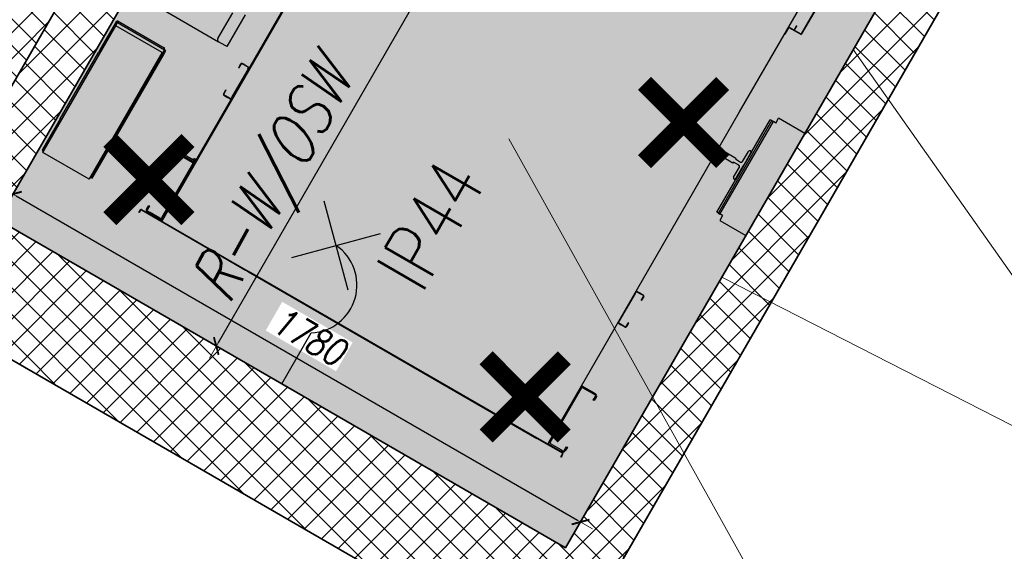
# Model space of a CAD drawing. Header units: millimetres. Extents: x 558 to 24951, y -5755 to 5551.
# Tile 5 of 37: x 23205 to 23472, y 4612 to 4757. Entities that reach past the tile are written whole.
import ezdxf

# ---------------------------------------------------------------- set-up
doc = ezdxf.new("R2010")
doc.units = ezdxf.units.MM
doc.layers.get('0').update_dxf_attribs({"color": 252})
doc.layers.get('Defpoints').update_dxf_attribs({"color": 252})
doc.layers.add('FBThlon- Ośw. podstawowe', color=5, linetype='Continuous')
doc.layers.add('K_Dzwig', color=252, linetype='Continuous')
for name, color, linetype, lineweight in [('K_Grube', 252, 'Continuous', 35), ('K_Kreskowanie', 252, 'Continuous', 5), ('K_Opis_zmienny', 252, 'Continuous', 13), ('K_Wyburzenia', 252, 'Continuous', 5), ('K_Wymiarowanie', 252, 'Continuous', 13)]:
    doc.layers.add(name, color=color, linetype=linetype, lineweight=lineweight)
doc.styles.add('FBThlon - legenda', font='simplex.shx', dxfattribs={"width": 0.8})
doc.styles.add('ROMANSpochyły', font='romans.shx', dxfattribs={"width": 0.8, "oblique": 15})
doc.styles.add('Zwykły 50', font='romans.shx', dxfattribs={"width": 0.8, "oblique": 10, "height": 7.5})
doc.dimstyles.new('Skala_50', dxfattribs={"dimtxt": 7.5, "dimasz": 1, "dimexe": 1.25, "dimexo": 0.625, "dimgap": 3, "dimtad": 1, "dimdec": 1, "dimlfac": 10, "dimrnd": 0.5, "dimdsep": 46, "dimtxsty": 'Zwykły 50', "dimblk": 'Wymiar', "dimcen": 2.5, "dimse1": 1, "dimse2": 1, "dimazin": 0, "dimtfac": 1, "dimtdec": 1, "dimtix": 1, "dimtmove": 0, "dimatfit": 3, "dimfxl": 1, "dimtfill": 1, "dimarcsym": 0})

# ---------------------------------------------------------------- blocks, each defined once
blk = doc.blocks.new('kabina')
at = {"layer": 'K_Dzwig'}
for p, q in [((17788.31, -7356.88), (17788.31, -7159.85)), ((17909.31, -7252.7), (17909.31, -7172.01)), ((17913.19, -7206.87), (17913.19, -7225.99)), ((17913.31, -7206.87), (17913.31, -7225.99)), ((17909.31, -7226.35), (17909.43, -7226.35)), ((17909.43, -7226.35), (17909.43, -7228.11)), ((17909.55, -7226.23), (17909.55, -7226.11)), ((17913.07, -7226.11), (17909.55, -7226.11)), ((17913.07, -7226.23), (17909.55, -7226.23)), ((17910.99, -7224.73), (17910.99, -7224.83)), ((17910.99, -7224.73), (17911.11, -7224.73)), ((17910.99, -7224.83), (17911.11, -7224.83)), ((17910.99, -7224.83), (17910.99, -7225.99)), ((17911.11, -7225.99), (17910.99, -7225.99)), ((17911.11, -7224.83), (17911.11, -7224.73)), ((17911.11, -7225.99), (17911.11, -7224.83)), ((17913.07, -7226.11), (17913.07, -7226.23)), ((17913.31, -7225.99), (17913.19, -7225.99)), ((17909.43, -7228.11), (17909.31, -7228.11)), ((17909.31, -7228.41), (17909.43, -7228.41)), ((17909.43, -7228.41), (17909.43, -7228.11)), ((17917.56, -7260.41), (17917.56, -7250.41)), ((17918.06, -7250.41), (17917.56, -7250.41)), ((17918.06, -7279.41), (17918.06, -7250.41)), ((17918.06, -7250.41), (17918.56, -7250.41)), ((17918.56, -7279.41), (17918.56, -7250.41)), ((17919.36, -7250.41), (17918.56, -7250.41)), ((17927.57, -7248.91), (17919.36, -7248.91)), ((17919.36, -7250.41), (17919.36, -7248.91)), ((17909.31, -7284.47), (17909.31, -7252.7)), ((17788.01, -7254.61), (17788.01, -7356.88)), ((17916.76, -7263.96), (17916.76, -7260.81)), ((17917.16, -7260.41), (17917.53, -7260.41)), ((17917.53, -7260.41), (17917.53, -7260.38)), ((17917.56, -7260.38), (17917.53, -7260.38)), ((17917.53, -7264.53), (17917.53, -7260.41)), ((17917.53, -7260.41), (17917.56, -7260.41)), ((17917.56, -7260.41), (17917.56, -7269.31)), ((17911.36, -7264.06), (17914.7, -7264.06)), ((17911.36, -7264.53), (17911.36, -7264.06)), ((17911.36, -7265.17), (17911.36, -7264.53)), ((17914.7, -7264.06), (17914.7, -7264.36)), ((17914.7, -7264.36), (17916.36, -7264.36)), ((17917.53, -7265.17), (17917.53, -7264.53)), ((17911.36, -7265.66), (17911.36, -7265.17)), ((17914.7, -7265.66), (17911.36, -7265.66)), ((17914.7, -7265.36), (17914.7, -7265.66)), ((17916.36, -7265.36), (17914.7, -7265.36)), ((17916.76, -7268.91), (17916.76, -7265.76)), ((17917.53, -7269.31), (17917.53, -7265.17)), ((17917.53, -7269.31), (17917.16, -7269.31)), ((17917.53, -7269.38), (17917.53, -7269.31)), ((17917.53, -7269.31), (17917.56, -7269.31)), ((17917.56, -7269.38), (17917.53, -7269.38)), ((17917.56, -7279.41), (17917.56, -7269.31)), ((17918.06, -7279.41), (17917.56, -7279.41)), ((17918.06, -7279.41), (17918.56, -7279.41)), ((17919.36, -7279.41), (17918.31, -7279.41)), ((17919.36, -7279.41), (17919.36, -7280.91)), ((17919.36, -7280.91), (17927.57, -7280.91)), ((17909.31, -7356.88), (17909.31, -7284.47)), ((17776.66, -7306.35), (17776.66, -7298.25)), ((17779.96, -7306.95), (17779.96, -7296.95)), ((17755.76, -7306.95), (17777.26, -7306.95)), ((17779.36, -7306.95), (17777.26, -7306.95)), ((17779.96, -7306.95), (17779.36, -7306.95)), ((17785.51, -7309.09), (17785.63, -7309.09)), ((17785.51, -7310.25), (17785.51, -7309.09)), ((17785.63, -7310.25), (17785.63, -7309.09)), ((17785.75, -7308.97), (17785.75, -7308.85)), ((17786.42, -7308.85), (17785.75, -7308.85)), ((17786.42, -7308.97), (17785.75, -7308.97)), ((17786.42, -7308.85), (17786.42, -7308.97)), ((17786.52, -7308.85), (17786.42, -7308.85)), ((17786.42, -7308.97), (17786.52, -7308.97)), ((17786.52, -7308.97), (17786.52, -7308.85)), ((17786.94, -7308.85), (17786.52, -7308.85)), ((17786.94, -7308.97), (17786.52, -7308.97)), ((17787.04, -7308.85), (17786.94, -7308.85)), ((17786.94, -7308.85), (17786.94, -7308.97)), ((17786.94, -7308.97), (17787.04, -7308.97)), ((17787.04, -7308.97), (17787.04, -7308.85)), ((17787.77, -7308.85), (17787.04, -7308.85)), ((17787.77, -7308.97), (17787.04, -7308.97)), ((17787.77, -7308.97), (17787.77, -7308.85)), ((17787.89, -7309.09), (17788.01, -7309.09)), ((17787.89, -7309.45), (17787.89, -7309.09)), ((17788.01, -7309.45), (17787.89, -7309.45)), ((17787.89, -7309.45), (17787.89, -7309.55)), ((17787.89, -7309.55), (17788.01, -7309.55)), ((17787.89, -7309.55), (17787.89, -7318.15)), ((17909.43, -7309.45), (17909.43, -7309.09)), ((17909.43, -7309.55), (17909.43, -7309.45)), ((17909.43, -7318.15), (17909.43, -7309.55)), ((17909.55, -7308.85), (17910.28, -7308.85)), ((17909.55, -7308.97), (17910.28, -7308.97)), ((17910.38, -7308.85), (17910.28, -7308.85)), ((17910.28, -7308.97), (17910.38, -7308.97)), ((17910.8, -7308.85), (17910.38, -7308.85)), ((17910.8, -7308.97), (17910.38, -7308.97)), ((17910.9, -7308.85), (17910.8, -7308.85)), ((17910.8, -7308.97), (17910.9, -7308.97)), ((17911.57, -7308.85), (17910.9, -7308.85)), ((17911.57, -7308.97), (17910.9, -7308.97)), ((17911.69, -7309.09), (17911.69, -7310.25)), ((17911.81, -7309.09), (17911.81, -7310.25)), ((17785.63, -7310.25), (17785.51, -7310.25)), ((17785.51, -7310.25), (17785.51, -7310.35)), ((17785.51, -7310.35), (17785.63, -7310.35)), ((17785.63, -7310.35), (17785.63, -7310.25)), ((17911.69, -7310.25), (17911.69, -7310.35)), ((17911.69, -7310.35), (17911.81, -7310.35)), ((17911.81, -7310.35), (17911.81, -7310.25)), ((17750.66, -7316.18), (17750.46, -7316.18)), ((17750.46, -7316.18), (17750.46, -7324.78)), ((17750.66, -7316.18), (17750.66, -7324.78)), ((17750.86, -7315.78), (17765.33, -7315.78)), ((17750.86, -7315.78), (17750.86, -7316.18)), ((17750.86, -7316.18), (17765.66, -7316.18)), ((17750.86, -7356.18), (17750.86, -7316.18)), ((17750.96, -7356.88), (17750.96, -7317.18)), ((17765.46, -7317.18), (17750.96, -7317.18)), ((17765.46, -7356.88), (17765.46, -7317.18)), ((17765.66, -7356.18), (17765.66, -7316.18)), ((17765.66, -7316.18), (17765.86, -7316.18)), ((17766.06, -7316.18), (17765.86, -7316.18)), ((17765.86, -7316.18), (17765.86, -7317.18)), ((17765.86, -7317.18), (17766.06, -7317.18)), ((17765.86, -7355.18), (17765.86, -7317.18)), ((17766.06, -7317.18), (17766.06, -7316.18)), ((17766.06, -7355.18), (17766.06, -7317.18)), ((17785.63, -7317.35), (17785.51, -7317.35)), ((17785.51, -7317.35), (17785.51, -7317.45)), ((17785.51, -7317.45), (17785.63, -7317.45)), ((17785.51, -7318.61), (17785.51, -7317.45)), ((17785.63, -7317.45), (17785.63, -7317.35)), ((17785.63, -7318.61), (17785.63, -7317.45)), ((17911.81, -7317.35), (17911.69, -7317.35)), ((17911.69, -7317.35), (17911.69, -7317.45)), ((17911.69, -7317.45), (17911.69, -7318.61)), ((17911.81, -7317.45), (17911.81, -7317.35)), ((17911.81, -7317.45), (17911.81, -7318.61)), ((17785.51, -7318.61), (17785.63, -7318.61)), ((17785.75, -7318.85), (17785.75, -7318.73)), ((17785.75, -7318.73), (17786.42, -7318.73)), ((17785.75, -7318.85), (17786.42, -7318.85)), ((17786.42, -7318.73), (17786.42, -7318.85)), ((17786.52, -7318.73), (17786.42, -7318.73)), ((17786.42, -7318.85), (17786.52, -7318.85)), ((17786.52, -7318.85), (17786.52, -7318.73)), ((17786.52, -7318.73), (17786.94, -7318.73)), ((17786.52, -7318.85), (17786.94, -7318.85)), ((17786.94, -7318.73), (17786.94, -7318.85)), ((17787.04, -7318.73), (17786.94, -7318.73)), ((17786.94, -7318.85), (17787.04, -7318.85)), ((17787.04, -7318.85), (17787.04, -7318.73)), ((17787.77, -7318.73), (17787.04, -7318.73)), ((17787.77, -7318.85), (17787.04, -7318.85)), ((17787.77, -7318.73), (17787.77, -7318.85)), ((17788.01, -7318.15), (17787.89, -7318.15)), ((17787.89, -7318.15), (17787.89, -7318.25)), ((17787.89, -7318.25), (17788.01, -7318.25)), ((17787.89, -7318.25), (17787.89, -7318.61)), ((17787.89, -7318.61), (17788.01, -7318.61)), ((17909.43, -7318.25), (17909.43, -7318.15)), ((17909.43, -7318.25), (17909.43, -7318.61)), ((17909.55, -7318.73), (17910.28, -7318.73)), ((17909.55, -7318.85), (17910.28, -7318.85)), ((17910.38, -7318.73), (17910.28, -7318.73)), ((17910.28, -7318.85), (17910.38, -7318.85)), ((17910.38, -7318.73), (17910.8, -7318.73)), ((17910.38, -7318.85), (17910.8, -7318.85)), ((17910.9, -7318.73), (17910.8, -7318.73)), ((17910.8, -7318.85), (17910.9, -7318.85)), ((17910.9, -7318.73), (17911.57, -7318.73)), ((17910.9, -7318.85), (17911.57, -7318.85)), ((17750.66, -7324.78), (17750.46, -7324.78)), ((17750.46, -7324.78), (17750.46, -7325.78)), ((17750.46, -7325.78), (17750.66, -7325.78)), ((17750.46, -7346.58), (17750.46, -7325.78)), ((17750.66, -7325.78), (17750.66, -7324.78)), ((17783.01, -7339.83), (17783.01, -7339.13)), ((17783.31, -7339.13), (17783.31, -7339.83)), ((17783.61, -7338.53), (17784.11, -7338.53)), ((17784.11, -7338.83), (17783.61, -7338.83)), ((17784.11, -7338.53), (17787.41, -7338.53)), ((17784.11, -7338.83), (17787.41, -7338.83)), ((17784.51, -7338.53), (17784.51, -7338.23)), ((17784.51, -7338.23), (17785.01, -7338.23)), ((17785.01, -7338.16), (17786.89, -7338.16)), ((17786.89, -7338.23), (17785.01, -7338.23)), ((17786.89, -7338.23), (17787.3, -7338.23)), ((17787.41, -7338.23), (17787.3, -7338.23)), ((17787.71, -7337.83), (17787.71, -7337.74)), ((17787.71, -7337.93), (17787.71, -7337.83)), ((17787.71, -7339.13), (17787.71, -7356.13)), ((17909.61, -7339.13), (17909.31, -7339.13)), ((17909.61, -7356.13), (17909.61, -7339.13)), ((17909.91, -7338.53), (17909.91, -7338.83)), ((17909.91, -7338.53), (17913.21, -7338.53)), ((17909.91, -7338.83), (17913.21, -7338.83)), ((17913.21, -7338.83), (17913.21, -7338.53)), ((17913.21, -7338.53), (17913.71, -7338.53)), ((17913.71, -7338.83), (17913.21, -7338.83)), ((17913.71, -7338.53), (17913.71, -7338.83)), ((17914.31, -7339.13), (17914.01, -7339.13)), ((17914.01, -7339.83), (17914.01, -7339.13)), ((17914.31, -7339.13), (17914.31, -7339.83)), ((17783.01, -7340.33), (17783.01, -7339.83)), ((17783.31, -7340.33), (17783.01, -7340.33)), ((17783.31, -7339.83), (17783.31, -7340.33)), ((17914.01, -7339.83), (17914.31, -7339.83)), ((17914.01, -7340.33), (17914.01, -7339.83)), ((17914.31, -7340.33), (17914.01, -7340.33)), ((17914.31, -7339.83), (17914.31, -7340.33)), ((17788.01, -7344.78), (17788.01, -7356.13)), ((17788.31, -7356.87), (17788.31, -7343.82)), ((17909.31, -7356.63), (17909.31, -7343.82)), ((17909.31, -7344.72), (17909.31, -7344.82)), ((17909.31, -7356.13), (17909.31, -7344.82)), ((17750.66, -7346.58), (17750.46, -7346.58)), ((17750.46, -7346.58), (17750.46, -7347.58)), ((17750.66, -7347.58), (17750.66, -7346.58)), ((17750.46, -7347.58), (17750.66, -7347.58)), ((17750.46, -7347.58), (17750.46, -7356.18)), ((17750.66, -7347.58), (17750.66, -7356.18)), ((17766.06, -7355.18), (17765.86, -7355.18)), ((17765.86, -7355.18), (17765.86, -7356.18)), ((17766.06, -7356.18), (17766.06, -7355.18)), ((17783.01, -7355.43), (17783.01, -7354.93)), ((17783.01, -7354.93), (17783.31, -7354.93)), ((17783.01, -7356.13), (17783.01, -7355.43)), ((17783.31, -7354.93), (17783.31, -7355.43)), ((17783.31, -7355.43), (17783.31, -7356.13)), ((17914.01, -7355.43), (17914.01, -7354.93)), ((17914.01, -7354.93), (17914.31, -7354.93)), ((17914.01, -7356.13), (17914.01, -7355.43)), ((17914.31, -7354.93), (17914.31, -7355.43)), ((17914.31, -7355.43), (17914.31, -7356.13)), ((17750.66, -7356.18), (17750.46, -7356.18)), ((17750.86, -7356.18), (17750.86, -7356.58)), ((17750.86, -7356.18), (17750.96, -7356.18)), ((17750.96, -7356.58), (17750.86, -7356.58)), ((17765.46, -7356.88), (17750.96, -7356.88)), ((17765.46, -7356.18), (17765.66, -7356.18)), ((17765.66, -7356.18), (17765.86, -7356.18)), ((17765.86, -7356.18), (17766.06, -7356.18)), ((17781.69, -7357.58), (17781.69, -7357.12)), ((17781.69, -7357.88), (17781.69, -7357.58)), ((17781.81, -7357.88), (17781.69, -7357.88)), ((17781.81, -7357.58), (17781.81, -7357.12)), ((17781.81, -7357.58), (17781.81, -7357.88)), ((17781.93, -7356.88), (17814.61, -7356.88)), ((17781.93, -7357), (17814.61, -7357)), ((17783.61, -7356.43), (17784.11, -7356.43)), ((17784.11, -7356.73), (17783.61, -7356.73)), ((17787.41, -7356.43), (17784.11, -7356.43)), ((17788.01, -7356.73), (17784.11, -7356.73)), ((17784.83, -7356.88), (17784.83, -7356.76)), ((17784.83, -7356.76), (17784.97, -7356.76)), ((17784.97, -7356.76), (17787.28, -7356.76)), ((17787.28, -7356.76), (17787.64, -7356.76)), ((17787.64, -7356.76), (17787.89, -7356.76)), ((17787.89, -7356.88), (17787.89, -7356.76)), ((17788.01, -7356.88), (17788.01, -7356.13)), ((17809.73, -7357), (17810.61, -7357)), ((17814.61, -7356.88), (17815.57, -7356.88)), ((17814.61, -7357), (17815.57, -7357)), ((17909.18, -7356.88), (17815.47, -7356.88)), ((17815.57, -7356.88), (17891.11, -7356.88)), ((17815.57, -7357), (17887.11, -7357)), ((17887.11, -7357), (17905.93, -7357)), ((17891.11, -7356.88), (17905.45, -7356.88)), ((17913.95, -7356.88), (17905.45, -7356.88)), ((17913.95, -7357), (17905.93, -7357)), ((17909.31, -7356.01), (17909.31, -7356.64)), ((17909.31, -7356.13), (17909.31, -7356.51)), ((17909.31, -7356.51), (17909.31, -7356.64)), ((17909.31, -7356.64), (17909.31, -7356.88)), ((17909.31, -7356.76), (17910.03, -7356.76)), ((17913.21, -7356.43), (17909.91, -7356.43)), ((17910.03, -7356.76), (17912.34, -7356.76)), ((17912.34, -7356.76), (17913.88, -7356.76)), ((17912.49, -7356.76), (17912.49, -7356.88)), ((17913.21, -7356.43), (17913.71, -7356.43)), ((17914.07, -7357.78), (17914.07, -7357.12)), ((17914.07, -7358.08), (17914.07, -7357.78)), ((17914.19, -7358.08), (17914.07, -7358.08)), ((17914.19, -7357.78), (17914.19, -7357.12)), ((17914.19, -7357.78), (17914.19, -7358.08))]:
    blk.add_line(p, q, dxfattribs=at)
for centre, radius, start, end in [((17909.55, -7226.35), 0.24, 90, 180), ((17909.55, -7226.35), 0.12, 90, 180), ((17911.23, -7225.99), 0.24, 180, 210), ((17911.23, -7225.99), 0.12, 180, 270), ((17913.07, -7225.99), 0.24, 270, 0), ((17913.07, -7225.99), 0.12, 270, 0), ((17917.16, -7260.81), 0.4, 90, 180), ((17916.36, -7263.96), 0.4, 270, 0), ((17916.36, -7265.76), 0.4, 0, 90), ((17917.16, -7268.91), 0.4, 180, 270), ((17777.26, -7306.35), 0.6, 180, 270), ((17785.75, -7309.09), 0.24, 90, 180), ((17785.75, -7309.09), 0.12, 90, 180), ((17787.77, -7309.09), 0.24, 0, 90), ((17787.77, -7309.09), 0.12, 0, 90), ((17909.55, -7309.09), 0.24, 90, 180), ((17909.55, -7309.09), 0.12, 90, 180), ((17911.57, -7309.09), 0.24, 0, 90), ((17911.57, -7309.09), 0.12, 0, 90), ((17750.86, -7316.18), 0.4, 90, 180), ((17750.86, -7316.18), 0.2, 90, 180), ((17785.75, -7318.61), 0.24, 180, 270), ((17785.75, -7318.61), 0.12, 180, 270), ((17787.77, -7318.61), 0.12, 270, 0), ((17787.77, -7318.61), 0.24, 270, 0), ((17909.55, -7318.61), 0.24, 180, 270), ((17909.55, -7318.61), 0.12, 180, 270), ((17911.57, -7318.61), 0.24, 270, 0), ((17911.57, -7318.61), 0.12, 270, 0), ((17783.61, -7339.13), 0.6, 90, 180), ((17783.61, -7339.13), 0.3, 90, 180), ((17785.01, -7337.66), 0.5, 180, 270), ((17786.89, -7337.66), 0.5, 270, 325.1713), ((17787.71, -7338.23), 0.5, 126.9293, 145.1713), ((17787.41, -7339.13), 0.6, 0, 90), ((17787.41, -7339.13), 0.3, 0, 90), ((17909.91, -7339.13), 0.6, 90, 180), ((17909.91, -7339.13), 0.3, 90, 180), ((17913.71, -7339.13), 0.6, 0, 90), ((17913.71, -7339.13), 0.3, 0, 90), ((17750.86, -7356.18), 0.4, 180, 270), ((17750.86, -7356.18), 0.2, 180, 270), ((17781.93, -7357.12), 0.24, 90, 180), ((17781.93, -7357.12), 0.12, 90, 180), ((17783.61, -7356.13), 0.6, 180, 270), ((17783.61, -7356.13), 0.3, 180, 270), ((17787.41, -7356.13), 0.3, 270, 0), ((17909.91, -7356.13), 0.3, 180, 270), ((17913.71, -7356.13), 0.3, 270, 0), ((17913.44, -7356), 0.872, 299.8967, 351.6756), ((17913.95, -7357.12), 0.24, 0, 90), ((17913.95, -7357.12), 0.12, 0, 90)]:
    blk.add_arc(centre, radius, start, end, dxfattribs=at)
for points, knots in [([(17765.66, -7316.18), (17765.63, -7316.13), (17765.58, -7316.03), (17765.5, -7315.9), (17765.42, -7315.81), (17765.36, -7315.78), (17765.33, -7315.78), (17765.33, -7315.78)], [0, 0, 0, 0, 0.242453, 0.485052, 0.72766, 0.970257, 1, 1, 1, 1]), ([(17788.01, -7337.83), (17788.01, -7337.81), (17788, -7337.78), (17787.97, -7337.75), (17787.91, -7337.73), (17787.84, -7337.73), (17787.75, -7337.73), (17787.64, -7337.75), (17787.53, -7337.78), (17787.45, -7337.81), (17787.41, -7337.83)], [0, 0, 0, 0, 0.12588, 0.248882, 0.370299, 0.491473, 0.613756, 0.738462, 0.86683, 1, 1, 1, 1]), ([(17787.41, -7338.53), (17787.45, -7338.53), (17787.52, -7338.52), (17787.63, -7338.49), (17787.74, -7338.43), (17787.83, -7338.36), (17787.91, -7338.27), (17787.96, -7338.16), (17788, -7338.05), (17788.01, -7337.97), (17788.01, -7337.93)], [0, 0, 0, 0, 0.12588, 0.248882, 0.370299, 0.491473, 0.613756, 0.738462, 0.86683, 1, 1, 1, 1]), ([(17787.41, -7338.23), (17787.43, -7338.23), (17787.46, -7338.22), (17787.52, -7338.21), (17787.57, -7338.18), (17787.62, -7338.14), (17787.66, -7338.1), (17787.69, -7338.04), (17787.7, -7337.98), (17787.71, -7337.95), (17787.71, -7337.93)], [0, 0, 0, 0, 0.137366, 0.262722, 0.379719, 0.492821, 0.606948, 0.726897, 0.856818, 1, 1, 1, 1]), ([(17765.46, -7356.5), (17765.47, -7356.49), (17765.51, -7356.46), (17765.57, -7356.35), (17765.63, -7356.24), (17765.65, -7356.19), (17765.66, -7356.18)], [0, 0, 0, 0, 0.153268, 0.552149, 0.951091, 1, 1, 1, 1])]:
    blk.add_open_spline(points, degree=3, knots=knots, dxfattribs=at)
blk = doc.blocks.new('Wymiar')
for p, q in [((0, -5), (0, 5)), ((-3.75, 0), (3.75, 0))]:
    blk.add_line(p, q)
at = {"const_width": 0.5}
blk.add_lwpolyline([(-1.77, -1.77), (1.77, 1.77)], dxfattribs=at)
blk = doc.blocks.new('*D776')
at = {"layer": 'Defpoints', "color": 0}
for p in [(23337.26, 4890.36), (23221.26, 4689.44), (23258.07, 4668.19)]:
    blk.add_point(p, dxfattribs=at)
at = {"layer": 'K_Wymiarowanie', "color": 0, "lineweight": -2, "ltscale": 5}
blk.add_line((23373.57, 4868.24), (23258.57, 4669.05), dxfattribs=at)
at = {"layer": 'K_Wymiarowanie', "color": 0, "linetype": 'ByBlock', "lineweight": -2}
for p, rotation in [((23374.07, 4869.1), 60.00000000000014), ((23258.07, 4668.19), 240.0000000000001)]:
    blk.add_blockref('Wymiar', p, dxfattribs=dict(at, rotation=rotation))
at = {"layer": 'K_Wymiarowanie', "color": 0, "ltscale": 5, "insert": (23310.22, 4772.02), "char_height": 7.5, "attachment_point": 5, "rotation": 60, "style": 'Zwykły 50', "bg_fill": 3, "box_fill_scale": 1.1, "bg_fill_color": 256, "bg_fill_true_color": 13158600, "bg_fill_transparency": 0}
blk.add_mtext('2320', dxfattribs=at)
blk = doc.blocks.new('*D810')
at = {"layer": 'Defpoints', "color": 0}
for p in [(23198.79, 4702.41), (23357, 4620.44), (23352.94, 4613.41)]:
    blk.add_point(p, dxfattribs=at)
at = {"layer": 'K_Wymiarowanie', "color": 0, "lineweight": -2, "ltscale": 5}
blk.add_line((23203.72, 4708.94), (23356.14, 4620.94), dxfattribs=at)
at = {"layer": 'K_Wymiarowanie', "color": 0, "linetype": 'ByBlock', "lineweight": -2}
for p, rotation in [((23202.85, 4709.44), 150.0000000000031), ((23357, 4620.44), 330.0000000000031)]:
    blk.add_blockref('Wymiar', p, dxfattribs=dict(at, rotation=rotation))
at = {"layer": 'K_Wymiarowanie', "color": 0, "ltscale": 5, "insert": (23283.3, 4670.78), "char_height": 7.5, "attachment_point": 5, "rotation": 330, "style": 'Zwykły 50', "bg_fill": 3, "box_fill_scale": 1.1, "bg_fill_color": 256, "bg_fill_true_color": 13158600, "bg_fill_transparency": 0}
blk.add_mtext('1780', dxfattribs=at)
blk = doc.blocks.new('*U884')
at = {"color": 0}
for points in [[(31.08, 14.84), (48.75, -2.84)], [(31.08, -2.84), (48.75, 14.84)], [(0, 0), (16, 0)]]:
    blk.add_lwpolyline(points, dxfattribs=at)
blk.add_arc((26.95, 7), 13, 212.579, 355.5883, dxfattribs=at)
at = {"color": 0, "insert": (39.92, -5.84), "char_height": 15, "width": 29.5777, "attachment_point": 1, "style": 'FBThlon - legenda'}
blk.add_mtext('IP44', dxfattribs=at)

msp = doc.modelspace()

# ---------------------------------------------------------------- hatches: boundary and pattern name
at = {"layer": 'K_Kreskowanie', "ltscale": 5}
h = msp.add_hatch(dxfattribs=at)
h.set_pattern_fill('ANSI37', color=256, scale=1.6)
h.set_pattern_definition([(45, (2962.861, -2454.189), (-3.5921024, 3.5921024), []), (135, (2962.861, -2454.189), (-3.5921024, -3.5921024), [])])
h.paths.add_polyline_path([(23007.059, 5098.317), (22767.559, 4683.491), (22861.955, 4628.991), (22866.955, 4637.651), (22828.85, 4659.651), (22842.85, 4683.9), (22808.209, 4703.9), (22875.301, 4820.107), (22954.976, 4774.107), (22959.976, 4782.767), (22880.301, 4828.767), (23028.709, 5085.817), (23106.652, 5040.817), (23041.652, 4928.234), (23050.312, 4923.234), (23115.312, 5035.817), (23184.594, 4995.817), (23176.094, 4981.095), (23184.754, 4976.095), (23128.254, 4878.234), (23136.914, 4873.234), (23193.414, 4971.095), (23202.075, 4966.095), (23210.575, 4980.817), (23298.909, 4929.817), (23164.909, 4697.722), (23099.957, 4735.222), (23094.957, 4726.562), (23047.326, 4754.062), (22986.326, 4648.407), (23033.957, 4620.907), (22999.457, 4561.151), (22944.898, 4592.651), (22939.898, 4583.991), (23094.05, 4494.991), (23099.05, 4503.651), (23008.118, 4556.151), (23103.618, 4721.562), (23170.302, 4683.062), (23309.302, 4923.817), (23369.923, 4888.817), (23389.923, 4923.458), (23179.479, 5044.958), (23208.979, 5096.053), (23174.338, 5116.053), (23144.838, 5064.958), (23009.738, 5142.958), (22989.738, 5108.317)])
h.paths.add_polyline_path([(23038.957, 4629.567), (22999.986, 4652.067), (23050.986, 4740.402), (23089.957, 4717.902)], flags=16)
h.paths.add_polyline_path([(22803.209, 4695.24), (22829.19, 4680.24), (22820.19, 4664.651), (22794.209, 4679.651)], flags=16)
h = msp.add_hatch(dxfattribs=at)
h.set_pattern_fill('ANSI37', color=256, scale=1.6)
h.set_pattern_definition([(45, (3295.711, 1306.737), (-3.5921024, 3.5921024), []), (135, (3295.711, 1306.737), (-3.5921024, -3.5921024), [])])
h.paths.add_polyline_path([(23314.792, 4903.327), (23362.423, 4875.827), (23369.923, 4888.817), (23309.302, 4923.817), (23170.302, 4683.062), (23350.435, 4579.062), (23489.435, 4819.817), (23467.784, 4832.317), (23460.284, 4819.327), (23468.944, 4814.327), (23352.944, 4613.409), (23198.792, 4702.409)])
at = {"layer": 'K_Wyburzenia'}
h = msp.add_hatch(dxfattribs=at)
h.set_pattern_fill('AR-CONC', color=256, scale=0.05)
h.set_pattern_definition([(50, (21774.1485, 8065.275), (9.109233, -0.796954), [0.9525, -10.4775]), (355, (21774.1485, 8065.275), (-1.76217, 9.552842), [0.762, -8.38203]), (100.45144, (21774.908, 8065.209), (7.347062, 8.755888), [0.8095, -8.904512]), (46.1842, (21774.148, 8067.815), (13.553952, -2.102116), [1.42875, -15.71625]), (96.63556, (21775.278, 8067.64), (11.870207, 12.371306), [1.21425, -13.35678]), (351.18415, (21774.148, 8067.815), (11.870207, 12.371306), [1.143, -12.572987]), (21, (21775.4185, 8067.18), (7.58072, -5.11326), [0.9525, -10.4775]), (326, (21775.4185, 8067.18), (3.090101, 9.209398), [0.762, -8.382]), (71.45145, (21776.05, 8066.754), (10.67082, 4.096138), [0.8095, -8.904497]), (37.5, (21774.1485, 8065.2752), (0.1544302, 4.227752), [0, -8.2804, 0, -8.509, 0, -8.41375]), (7.5, (21774.1485, 8065.275), (3.340983, 5.009029), [0, -4.8514, 0, -8.0899, 0, -3.20675]), (327.5, (21771.3164, 8065.2752), (6.7795298, -0.2864372), [0, -3.175, 0, -9.906, 0, -13.1445]), (317.5, (21770.0464, 8065.275), (7.406459, 1.271325), [0, -4.1275, 0, -6.5786, 0, -9.3345])])
h.paths.add_polyline_path([(23314.792, 4903.327), (23468.944, 4814.327), (23352.944, 4613.409), (23198.792, 4702.409)])

# ---------------------------------------------------------------- linework, layer by layer
at = {"layer": 'K_Grube', "ltscale": 5}
for p, q in [((23170.302, 4683.062), (23309.302, 4923.817)), ((23198.792, 4702.409), (23314.792, 4903.327)), ((23489.435, 4819.817), (23350.435, 4579.062)), ((23468.944, 4814.327), (23352.944, 4613.409)), ((23352.944, 4613.409), (23198.792, 4702.409)), ((23350.435, 4579.062), (23170.302, 4683.062))]:
    msp.add_line(p, q, dxfattribs=at)
at = {"layer": 'K_Opis_zmienny'}
for p, q in [((23431.039, 4748.672), (23478.859, 4680.849)), ((23430.959, 4556.822), (23337.54, 4724.44)), ((23395.356, 4686.868), (23474.202, 4646.662))]:
    msp.add_line(p, q, dxfattribs=at)
at = {"layer": 'K_Wyburzenia'}
msp.add_lwpolyline([(23314.792, 4903.327), (23468.944, 4814.327), (23352.944, 4613.409), (23198.792, 4702.409)], close=True, dxfattribs=at)
msp.add_lwpolyline([(23314.792, 4903.327), (23468.944, 4814.327), (23352.944, 4613.409), (23198.792, 4702.409)], close=True, dxfattribs=at)
at = {"layer": 'K_Wyburzenia', "const_width": 5}
for points in [[(23374.357, 4739.474), (23395.57, 4718.261)], [(23395.57, 4739.474), (23374.357, 4718.261)], [(23229.166, 4723.996), (23250.379, 4702.783)], [(23250.379, 4723.996), (23229.166, 4702.783)], [(23331.357, 4664.996), (23352.57, 4643.783)], [(23352.57, 4664.996), (23331.357, 4643.783)]]:
    msp.add_lwpolyline(points, dxfattribs=at)

# ---------------------------------------------------------------- block references
at = {"layer": 'K_Grube', "rotation": 329.999999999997}
msp.add_blockref('kabina', (11516.626, 19967.44), dxfattribs=at)

# ---------------------------------------------------------------- next in the draw order: dimensions: what is measured, and where the dimension line sits
at = {"layer": 'K_Wymiarowanie', "ltscale": 5}
dim = msp.add_aligned_dim(p1=(23337.256, 4890.357), p2=(23221.256, 4689.439), distance=42.504, dimstyle='Skala_50', dxfattribs=at)
dim.commit()
dim.dimension.update_dxf_attribs({"geometry": '*D776', "text_midpoint": (23310.22, 4772.021)})

# ---------------------------------------------------------------- next in the draw order: dimensions: what is measured, and where the dimension line sits
dim = msp.add_aligned_dim(p1=(23198.792, 4702.409), p2=(23352.944, 4613.409), distance=8.116, dimstyle='Skala_50', dxfattribs=at)
dim.commit()
dim.dimension.update_dxf_attribs({"geometry": '*D810', "text_midpoint": (23283.301, 4670.783)})

# ---------------------------------------------------------------- next in the draw order: block references
at = {"layer": 'FBThlon- Ośw. podstawowe', "rotation": 60.00000000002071}
msp.add_blockref('*U884', (23275.868, 4657.909), dxfattribs=at)

# ---------------------------------------------------------------- next in the draw order: texts
at = {"layer": 'FBThlon- Ośw. podstawowe', "insert": (23250.16, 4685.378), "char_height": 13, "width": 70.20612, "attachment_point": 1, "rotation": 61.11641, "style": 'ROMANSpochyły'}
msp.add_mtext('R-W/OSW', dxfattribs=at)

doc.saveas('drawing.dxf')
